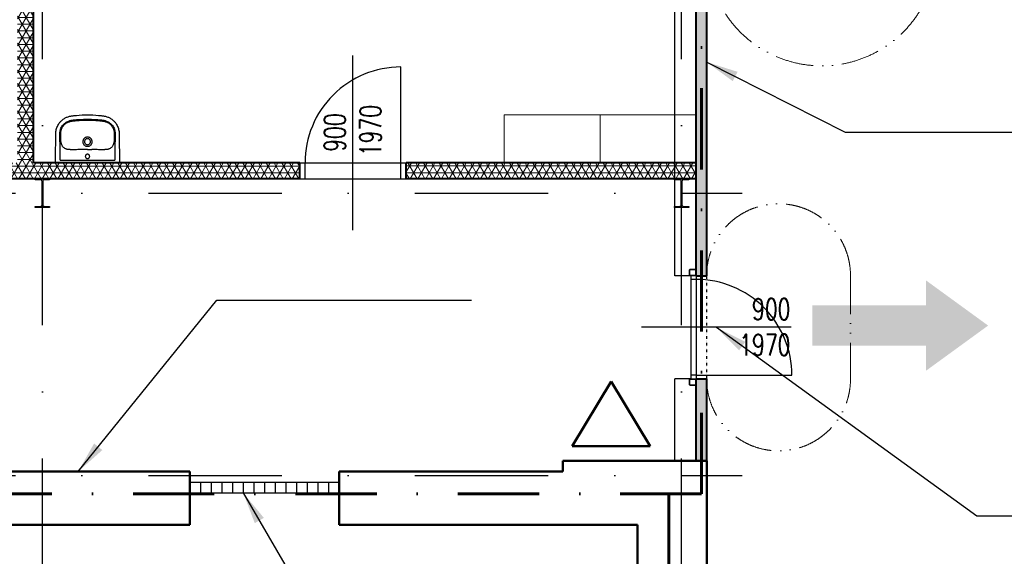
# Model space of a CAD drawing. Header units: millimetres. Extents: x 2886542 to 7567581, y -792623 to 134766.
# Tile 107 of 256: x 3815165 to 3824407, y -193083 to -188043. Entities that reach past the tile are written whole.
import ezdxf

# ---------------------------------------------------------------- set-up
doc = ezdxf.new("R2010")
doc.units = ezdxf.units.MM
for name, pattern in [('ACAD_ISO04W100', [30, 24, -3, 0, -3]), ('ACAD_ISO12W100', [21, 12, -3, 0, -3, 0, -3]), ('DASHDOT', [1, 0.5, -0.25, 0, -0.25]), ('DASHDOTX2', [50.8, 25.4, -12.7, 0, -12.7]), ('DIVIDE', [1.25, 0.5, -0.25, 0, -0.25, 0, -0.25])]:
    doc.linetypes.add(name, pattern=pattern)
for name, color, linetype in [('IN_C_CERCHOVANA', 7, 'DIVIDE'), ('IN_C_OSA', 6, 'DASHDOT'), ('IN_NS_TENKA', 20, 'Continuous'), ('IN_NS_VYPLNE OTVORU', 16, 'Continuous'), ('IN_TEXT', 7, 'Continuous'), ('IN_VYPLNE OTVORU', 151, 'Continuous'), ('požárničina', 10, 'Continuous'), ('Sloupy', 7, 'Continuous')]:
    doc.layers.add(name, color=color, linetype=linetype)
for name, color, linetype, lineweight in [('IN_C_TLUSTA', 5, 'Continuous', 50), ('IN_NS_TLUSTA', 1, 'Continuous', 40), ('IN_SLOUPY', 134, 'Continuous', 30), ('IN_SRAFY', 8, 'Continuous', 9), ('IN_STAFAGE', 8, 'Continuous', 9)]:
    doc.layers.add(name, color=color, linetype=linetype, lineweight=lineweight)
doc.styles.add('KOTY', font='SIMPLEX.SHX', dxfattribs={"width": 0.7})
doc.styles.add('ROMANT', font='romant')
doc.dimstyles.new('úhlová', dxfattribs={"dimscale": 0.2, "dimtxt": 2.5, "dimasz": 1.5, "dimexe": 0, "dimexo": 3, "dimgap": 1, "dimtad": 1, "dimdec": 0, "dimzin": 0, "dimdsep": 46, "dimtxsty": 'ROMANT', "dimcen": 5, "dimclrd": 256, "dimclre": 256, "dimclrt": 7, "dimadec": 1, "dimazin": 0, "dimtfac": 1, "dimtdec": 0, "dimtix": 1, "dimtmove": 2, "dimatfit": 3, "dimfxl": 0, "dimtvp": 2, "dimtolj": 1, "dimtzin": 0, "dimarcsym": 0})

msp = doc.modelspace()

# ---------------------------------------------------------------- hatches: boundary and pattern name
at = {"layer": 'IN_SRAFY'}
h = msp.add_hatch(dxfattribs=at)
h.set_pattern_fill('NET3', color=250, scale=20)
h.set_pattern_definition([(0, (3477533.07, -194689.51), (0, 63.5), []), (60, (3477533.07, -194689.51), (-54.992613, 31.75), []), (120, (3477533.07, -194689.51), (-54.992613, -31.75), [])])
h.paths.add_polyline_path([(3815293.5, -183187.1), (3815143.5, -183187.1), (3815143.5, -189387.1), (3814143.5, -189387.1), (3814143.5, -189537.1), (3817793.5, -189537.1), (3817793.5, -189387.1), (3815293.5, -189387.1)])
h = msp.add_hatch(dxfattribs=at)
h.set_pattern_fill('HONEY', color=250, scale=15)
h.set_pattern_definition([(0, (3472093.075, -198999.51), (71.4375, 41.2444597), [47.625, -95.25]), (120, (3472093.075, -198999.51), (-71.4375, 41.24446), [47.625, -95.25]), (60, (3472093.075, -198999.51), (2e-07, 82.4889196), [-95.25, 47.625])])
h.paths.add_polyline_path([(3821513.5, -190447.1), (3821613.5, -190447.1), (3821613.5, -187397.1), (3821513.5, -187397.1)])
h.paths.add_polyline_path([(3821613.5, -191417.1), (3821513.5, -191417.1), (3821513.5, -192187.1), (3821613.5, -192187.1)])
h = msp.add_hatch(dxfattribs=at)
h.set_pattern_fill('NET3', color=250, scale=20)
h.set_pattern_definition([(0, (3483078.07, -198814.71), (0, 63.5), []), (60, (3483078.07, -198814.71), (-54.992613, 31.75), []), (120, (3483078.07, -198814.71), (-54.992613, -31.75), [])])
h.paths.add_polyline_path([(3818793.5, -189537.1), (3821513.5, -189537.1), (3821513.5, -189387.1), (3818793.5, -189387.1)])
at = {"layer": 'požárničina', "linetype": 'ACAD_ISO04W100', "lineweight": 50, "ltscale": 50, "extrusion": (0, 0, -1)}
h = msp.add_hatch(color=256, dxfattribs=at)
h.paths.add_polyline_path([(-3823670.8, -190726), (-3822605.8, -190726), (-3822605.8, -191105.6), (-3823670.8, -191105.6)])
h.paths.add_polyline_path([(-3823670.8, -190490.4), (-3823670.8, -190726), (-3823670.8, -191105.6), (-3823670.8, -191341.1), (-3824255.3, -190915.8)])

# ---------------------------------------------------------------- linework, layer by layer
at = {"color": 250}
for p, q in [((3815545.6, -189363.3), (3815545.6, -189232.4)), ((3815556.4, -189232.4), (3815556.4, -189232.4)), ((3815637.8, -189263.8), (3815637.8, -189263.8)), ((3815965.3, -189263.8), (3815965.3, -189263.8)), ((3816057.5, -189232.4), (3816057.5, -189363.3)), ((3815545.6, -189363.3), (3816057.5, -189363.3)), ((3816088.7, -189387.1), (3815514.3, -189387.1))]:
    msp.add_line(p, q, dxfattribs=at)
for centre, radius, start, end in [((3815756.5, -189180.3), 213.6, 182.2856, 183.99223), ((3812629.3, -189398.5), 2921.3, 3.53367, 3.99223), ((3815652.2, -189184.7), 100.7, 182.34596, 185.77869), ((3815631, -189186.8), 79.3, 185.77869, 201.78509), ((3815618.8, -189191.7), 66.2, 201.78509, 213.21716), ((3815800.8, -189188.8), 43.2, 180.03382, 192.5663), ((3815780.8, -197842), 8579.1, 89.8615, 90.12365), ((3815820.2, -181556.8), 7706.2, 269.8615, 270.15334), ((3815802.3, -189188.8), 43.2, 347.42167, 359.97821), ((3815979.1, -189189), 72, 327.24647, 337.75128), ((3815976.3, -189187.9), 75, 337.75128, 354.68493), ((3815913.7, -189182), 137.9, 354.68493, 357.19041), ((3818240.6, -189350.3), 2186.5, 175.93072, 176.54338), ((3815864.2, -189181.2), 195.9, 355.93072, 357.79145)]:
    msp.add_arc(centre, radius, start, end, dxfattribs=at)
for points, degree, knots in [([(3815501.7, -189363.3), (3815501.8, -189337.1), (3815502.2, -189283.6), (3815503.1, -189214.7), (3815503.9, -189166.6), (3815504.5, -189138.5), (3815504.8, -189123.4), (3815505, -189110.6), (3815505.2, -189103.9), (3815505.5, -189098.4), (3815506.8, -189082.2), (3815513.1, -189053.8), (3815530.4, -189020.9), (3815551.6, -188995.8), (3815573.6, -188977.2), (3815598.4, -188962.4), (3815620.3, -188953.7), (3815638.1, -188949), (3815649.5, -188947), (3815659.4, -188945.7), (3815667.8, -188944.8), (3815681, -188943.3), (3815725.6, -188938.9), (3815767.4, -188937.1), (3815801.5, -188937.1)], 3, [624.329372, 624.329372, 624.329372, 624.329372, 702.954481, 784.872453, 830.951627, 847.339519, 869.099473, 876.286618, 885.594721, 889.203185, 893.06913, 934.29152, 975.506743, 1003.663293, 1032.591568, 1061.523462, 1090.200355, 1103.007356, 1116.545068, 1124.93032, 1133.080278, 1141.824147, 1164.862029, 1267.315864, 1267.315864, 1267.315864, 1267.315864]), ([(3815543.1, -189188.8), (3815543, -189186.8), (3815542.9, -189182.6), (3815543, -189177.6), (3815542.9, -189170.9), (3815542.8, -189164.4), (3815542.8, -189152.2), (3815542.7, -189141.6), (3815542.7, -189131.4), (3815542.7, -189125.1), (3815542.7, -189118.3), (3815542.8, -189111.6), (3815542.9, -189105.2), (3815543.2, -189098.8), (3815544.2, -189089.5), (3815546.6, -189076.8), (3815552.1, -189060.9), (3815560.9, -189044.6), (3815572.5, -189029.5), (3815590.1, -189012.9), (3815610.2, -189000.3), (3815629.5, -188992.9), (3815640.4, -188989.8), (3815647.9, -188988.3), (3815654.2, -188987.3), (3815665.7, -188985.8), (3815688.9, -188983.2), (3815735.7, -188979.2), (3815775.5, -188977.8), (3815801.5, -188977.8)], 3, [175.048841, 175.048841, 175.048841, 175.048841, 180.891155, 187.66553, 190.097243, 200.971297, 207.107662, 226.924402, 232.691241, 237.690518, 245.872119, 253.117634, 257.691167, 265.085682, 272.24233, 285.758915, 303.884333, 322.571574, 341.132044, 360.794246, 394.866598, 411.87741, 422.527365, 428.832371, 434.893076, 441.844009, 463.483086, 504.881463, 582.882709, 582.882709, 582.882709, 582.882709]), ([(3815551.6, -189188.8), (3815551.6, -189187), (3815551.5, -189183.7), (3815551.5, -189178.7), (3815551.5, -189170.8), (3815551.4, -189162.3), (3815551.4, -189151.9), (3815551.3, -189143), (3815551.3, -189130.2), (3815551.3, -189117.9), (3815551.3, -189106.8), (3815551.6, -189099.4), (3815552.5, -189091.2), (3815554.6, -189079.4), (3815559.7, -189064.4), (3815568.1, -189048.8), (3815579.1, -189034.7), (3815595.7, -189019.1), (3815612.9, -189008.5), (3815627.7, -189002.4), (3815636, -188999.6), (3815642.9, -188997.7), (3815650, -188996.3), (3815656.1, -188995.4), (3815663.6, -188994.5), (3815673.2, -188993.4), (3815693.7, -188991.2), (3815736.6, -188987.6), (3815775.7, -188986.3), (3815801.5, -188986.3)], 3, [979.515725, 979.515725, 979.515725, 979.515725, 984.998793, 989.193783, 994.506217, 1008.836262, 1014.564091, 1025.67181, 1035.775102, 1052.873813, 1062.576161, 1068.957794, 1075.078432, 1087.407323, 1104.896786, 1122.232394, 1140.496235, 1158.413781, 1190.38659, 1200.50569, 1206.374096, 1216.605643, 1222.213255, 1228.037047, 1234.961214, 1245.092548, 1256.793198, 1296.845648, 1374.248337, 1374.248337, 1374.248337, 1374.248337]), ([(3815801.5, -188937.1), (3815835.7, -188937.1), (3815877.5, -188938.9), (3815922.1, -188943.3), (3815935.3, -188944.8), (3815943.7, -188945.7), (3815953.6, -188947), (3815965, -188949), (3815982.7, -188953.7), (3816004.7, -188962.4), (3816029.5, -188977.2), (3816051.4, -188995.8), (3816072.6, -189020.9), (3816090, -189053.8), (3816096.3, -189082.2), (3816097.6, -189098.4), (3816097.9, -189103.9), (3816098.1, -189110.6), (3816098.3, -189123.4), (3816098.6, -189138.5), (3816099.1, -189166.6), (3816099.9, -189214.7), (3816100.8, -189283.6), (3816101, -189337.1), (3816101.4, -189363.3)], 3, [-642.986491, -642.986491, -642.986491, -642.986491, -540.532657, -517.494775, -508.750906, -500.600948, -492.215696, -478.677984, -465.870983, -437.194089, -408.262196, -379.333921, -351.177371, -309.962147, -268.739757, -264.873812, -261.265349, -251.957246, -244.770101, -223.010147, -206.622255, -160.54308, -78.625109, 0, 0, 0, 0]), ([(3815801.5, -188977.8), (3815827.5, -188977.8), (3815867.3, -188979.2), (3815914.2, -188983.2), (3815937.4, -188985.8), (3815948.8, -188987.3), (3815955.2, -188988.3), (3815962.7, -188989.8), (3815973.6, -188992.9), (3815992.8, -189000.3), (3816013, -189012.9), (3816030.5, -189029.5), (3816042.2, -189044.6), (3816051, -189060.9), (3816056.4, -189076.8), (3816058.9, -189089.5), (3816059.8, -189098.8), (3816060.2, -189105.2), (3816060.3, -189111.6), (3816060.3, -189118.3), (3816060.4, -189125.1), (3816060.4, -189131.4), (3816060.3, -189141.6), (3816060.3, -189152.2), (3816060.2, -189164.4), (3816060.1, -189170.9), (3816060.1, -189177.6), (3816060.1, -189182.6), (3816060.1, -189186.8), (3816060, -189188.8)], 3, [582.882709, 582.882709, 582.882709, 582.882709, 660.883955, 702.282331, 723.921408, 730.872341, 736.933047, 743.238052, 753.888008, 770.898819, 804.971172, 824.633373, 843.193843, 861.881084, 880.006503, 893.523087, 900.679736, 908.07425, 912.647783, 919.893298, 928.074899, 933.074176, 938.841015, 958.657755, 964.79412, 975.668174, 978.099887, 984.874262, 990.716576, 990.716576, 990.716576, 990.716576]), ([(3815801.5, -188986.3), (3815827.3, -188986.3), (3815866.5, -188987.6), (3815909.4, -188991.2), (3815929.9, -188993.4), (3815939.4, -188994.5), (3815947, -188995.4), (3815953.1, -188996.3), (3815960.1, -188997.7), (3815967.1, -188999.6), (3815975.4, -189002.4), (3815990.2, -189008.5), (3816007.4, -189019.1), (3816024, -189034.7), (3816034.9, -189048.8), (3816043.4, -189064.4), (3816048.4, -189079.4), (3816050.6, -189091.2), (3816051.4, -189099.4), (3816051.8, -189106.8), (3816051.8, -189117.9), (3816051.8, -189130.2), (3816051.7, -189143), (3816051.7, -189151.9), (3816051.7, -189162.3), (3816051.6, -189170.8), (3816051.6, -189178.7), (3816051.6, -189183.7), (3816051.5, -189187), (3816051.4, -189188.8)], 3, [0, 0, 0, 0, 77.402688, 117.455139, 129.155789, 139.287123, 146.21129, 152.035082, 157.642694, 167.874241, 173.742647, 183.861746, 215.834556, 233.752102, 252.015943, 269.351551, 286.841014, 299.169905, 305.290543, 311.672176, 321.374524, 338.473235, 348.576526, 359.684246, 365.412075, 379.74212, 385.054554, 389.249544, 394.732611, 394.732611, 394.732611, 394.732611]), ([(3815801.5, -189145.3), (3815795.7, -189145.3), (3815787.1, -189147), (3815776.9, -189152.5), (3815767.9, -189159.8), (3815761.5, -189169.4), (3815758.1, -189180.3), (3815757.6, -189185.9), (3815757.6, -189188.8)], 3, [-68.665418, -68.665418, -68.665418, -68.665418, -51.296816, -42.590342, -34.181869, -16.861064, -8.510528, 0, 0, 0, 0]), ([(3815801.5, -189160.5), (3815799.6, -189160.5), (3815795.8, -189160.9), (3815790.5, -189162.5), (3815785.5, -189165.1), (3815781.2, -189168.6), (3815777.6, -189172.9), (3815774.1, -189179.4), (3815772.9, -189185.1), (3815772.9, -189188.8)], 3, [0, 0, 0, 0, 5.771404, 11.358994, 16.760694, 22.424371, 27.849839, 33.48032, 44.736035, 44.736035, 44.736035, 44.736035]), ([(3815845.5, -189188.8), (3815845.5, -189185.9), (3815844.9, -189180.3), (3815841.6, -189169.4), (3815835.1, -189159.8), (3815826.2, -189152.5), (3815816, -189147), (3815807.3, -189145.3), (3815801.5, -189145.3)], 3, [137.337116, 137.337116, 137.337116, 137.337116, 145.847644, 154.19818, 171.518985, 179.927458, 188.633932, 206.002534, 206.002534, 206.002534, 206.002534]), ([(3815830.2, -189188.8), (3815830.2, -189185.1), (3815829, -189179.4), (3815825.4, -189172.9), (3815821.8, -189168.6), (3815817.5, -189165.1), (3815812.6, -189162.5), (3815807.2, -189160.9), (3815803.5, -189160.5), (3815801.5, -189160.5)], 3, [134.075503, 134.075503, 134.075503, 134.075503, 145.331218, 150.961699, 156.387167, 162.050844, 167.452544, 173.040134, 178.811538, 178.811538, 178.811538, 178.811538]), ([(3815637.8, -189263.8), (3815635.1, -189263.7), (3815630, -189263.4), (3815621.3, -189262.6), (3815612.3, -189261.4), (3815602.9, -189259.1), (3815594, -189255.4), (3815585.2, -189250.3), (3815576.8, -189243.9), (3815569.4, -189236.4), (3815565.3, -189230.8), (3815563.4, -189228)], 3, [850.913163, 850.913163, 850.913163, 850.913163, 858.963388, 866.231581, 877.085686, 886.260054, 895.260314, 905.875022, 916.564351, 927.072225, 937.310546, 937.310546, 937.310546, 937.310546]), ([(3815762.3, -189263), (3815749.9, -189263), (3815733.2, -189263.1), (3815707.1, -189263.6), (3815688.6, -189264.2), (3815668.9, -189264.5), (3815655.9, -189264.5), (3815645.3, -189264.2), (3815640.2, -189264), (3815637.8, -189263.8)], 3, [726.376125, 726.376125, 726.376125, 726.376125, 763.622224, 776.430836, 804.676477, 819.055623, 835.490807, 843.719456, 850.904433, 850.904433, 850.904433, 850.904433]), ([(3815758.6, -189198.2), (3815759.7, -189202.9), (3815763.5, -189212.1), (3815773.4, -189223.3), (3815784.4, -189229.4), (3815794.1, -189231.8), (3815799.1, -189232.3), (3815801.5, -189232.3)], 3, [9.459226, 9.459226, 9.459226, 9.459226, 24.117237, 38.862114, 53.669389, 61.303478, 68.668558, 68.668558, 68.668558, 68.668558]), ([(3815772.9, -189188.8), (3815772.9, -189190.7), (3815773.3, -189194.4), (3815775, -189199.8), (3815777.7, -189204.7), (3815781.2, -189208.9), (3815785.5, -189212.4), (3815792.1, -189216), (3815797.8, -189217.1), (3815801.5, -189217.1)], 3, [44.736035, 44.736035, 44.736035, 44.736035, 50.403646, 55.91951, 61.571197, 67.020032, 72.442686, 78.078755, 89.405769, 89.405769, 89.405769, 89.405769]), ([(3815801.5, -189217.1), (3815805.3, -189217.1), (3815811, -189216), (3815817.6, -189212.4), (3815821.9, -189208.9), (3815825.4, -189204.7), (3815828.1, -189199.8), (3815829.8, -189194.4), (3815830.1, -189190.7), (3815830.2, -189188.8)], 3, [89.405769, 89.405769, 89.405769, 89.405769, 100.732783, 106.368852, 111.791506, 117.240341, 122.892028, 128.407892, 134.075503, 134.075503, 134.075503, 134.075503]), ([(3815801.5, -189232.3), (3815804, -189232.3), (3815809, -189231.8), (3815818.7, -189229.4), (3815829.7, -189223.3), (3815839.6, -189212.1), (3815843.4, -189202.9), (3815844.5, -189198.2)], 3, [68.668558, 68.668558, 68.668558, 68.668558, 76.033638, 83.667727, 98.475003, 113.219879, 127.877891, 127.877891, 127.877891, 127.877891]), ([(3815965.3, -189263.8), (3815962.9, -189264), (3815957.8, -189264.2), (3815947.2, -189264.5), (3815934.1, -189264.5), (3815914.5, -189264.2), (3815896, -189263.6), (3815869.9, -189263.1), (3815853.2, -189262.9), (3815840.8, -189263)], 3, [523.343903, 523.343903, 523.343903, 523.343903, 530.528881, 538.757529, 555.192714, 569.57186, 597.8175, 610.626113, 647.872212, 647.872212, 647.872212, 647.872212]), ([(3816039.7, -189228), (3816037.8, -189230.8), (3816033.7, -189236.4), (3816026.3, -189243.9), (3816017.9, -189250.3), (3816009.1, -189255.4), (3816000.2, -189259.1), (3815990.8, -189261.4), (3815981.8, -189262.6), (3815973.1, -189263.4), (3815968, -189263.7), (3815965.3, -189263.8)], 3, [436.937791, 436.937791, 436.937791, 436.937791, 447.176112, 457.683986, 468.373315, 478.988023, 487.988283, 497.162651, 508.016755, 515.284948, 523.335174, 523.335174, 523.335174, 523.335174]), ([(3815501.7, -189387.1), (3815501.5, -189387.1), (3815501.6, -189371.7), (3815501.7, -189363.3)], 1, [600.373143, 600.373143, 600.51024, 615.933195, 624.329372, 624.329372]), ([(3815801.5, -189306.9), (3815798.9, -189306.9), (3815793.5, -189307.9), (3815786.7, -189312.4), (3815782.1, -189319.2), (3815780.5, -189327.2), (3815782, -189335.2), (3815786.6, -189341.9), (3815793.5, -189346.4), (3815798.8, -189347.5), (3815801.5, -189347.5)], 3, [0, 0, 0, 0, 8.041153, 16.003729, 24.145465, 32.059, 40.064065, 48.100306, 56.065262, 64.20975, 64.20975, 64.20975, 64.20975]), ([(3815801.5, -189347.5), (3815804.3, -189347.5), (3815809.6, -189346.4), (3815816.5, -189341.9), (3815821, -189335.2), (3815822.6, -189327.2), (3815821, -189319.2), (3815816.4, -189312.4), (3815809.6, -189307.9), (3815804.2, -189306.9), (3815801.5, -189306.9)], 3, [64.20975, 64.20975, 64.20975, 64.20975, 72.354238, 80.319194, 88.355435, 96.3605, 104.274035, 112.415771, 120.378347, 128.4195, 128.4195, 128.4195, 128.4195]), ([(3816101.4, -189363.3), (3816101.5, -189371.7), (3816101.5, -189387.1), (3816101.4, -189387.1)], 1, [0, 0, 8.396177, 23.819133, 23.95623, 23.95623])]:
    msp.add_open_spline(points, degree=degree, knots=knots, dxfattribs=at)
for points, degree in [([(3815545.6, -189232.4), (3815545.6, -189231.4), (3815545.6, -189229.6), (3815545.4, -189226.8), (3815545.3, -189224), (3815545.1, -189221.2), (3815545, -189219.4), (3815545, -189218.5)], 3), ([(3816058.1, -189218.5), (3816058, -189219.4), (3816057.9, -189221.2), (3816057.8, -189224), (3816057.6, -189226.8), (3816057.5, -189229.6), (3816057.5, -189231.4), (3816057.5, -189232.4)], 3), ([(3815514.3, -189387.1), (3815510.9, -189387.1), (3815507.5, -189387.1), (3815501, -189387.1), (3815501.3, -189387.1), (3815501.7, -189387.1)], 5), ([(3816101.4, -189387.1), (3816101.8, -189387.1), (3816102.1, -189387.1), (3816095.6, -189387.1), (3816092.2, -189387.1), (3816088.7, -189387.1)], 5)]:
    msp.add_open_spline(points, degree=degree, dxfattribs=at)
at = {"layer": 'IN_C_CERCHOVANA', "color": 250, "ltscale": 50}
msp.add_line((3821613.5, -191417.1), (3821613.5, -190447.1), dxfattribs=at)
at = {"layer": 'IN_C_OSA', "color": 250, "ltscale": 2500}
for p, q in [((3815378.5, -205913.2), (3815378.5, -180644.4)), ((3821378.5, -205913.2), (3821378.5, -180644.4)), ((3761372.6, -189672.1), (3821945.8, -189672.1)), ((3761372.6, -192322.1), (3821945.8, -192322.1))]:
    msp.add_line(p, q, dxfattribs=at)
at = {"layer": 'IN_C_TLUSTA', "color": 250}
for p, q in [((3820263.5, -192287.1), (3820263.5, -192187.1)), ((3820263.5, -192187.1), (3821613.5, -192187.1)), ((3821613.5, -193687.1), (3821613.5, -192187.1)), ((3814663.5, -192287.1), (3816763.5, -192287.1)), ((3816763.5, -192787.1), (3816763.5, -192287.1)), ((3818163.5, -192787.1), (3818163.5, -192287.1)), ((3818163.5, -192287.1), (3820263.5, -192287.1)), ((3813963.5, -192787.1), (3816763.5, -192787.1)), ((3818163.5, -192787.1), (3820963.5, -192787.1)), ((3820963.5, -195437.1), (3820963.5, -192787.1))]:
    msp.add_line(p, q, dxfattribs=at)
at = {"layer": 'IN_NS_TENKA', "color": 250}
for p, q in [((3821313.5, -190447.1), (3821313.5, -183387.1)), ((3821463.5, -190447.1), (3821313.5, -190447.1)), ((3821313.5, -192187.1), (3821313.5, -191417.1)), ((3821463.5, -191417.1), (3821313.5, -191417.1))]:
    msp.add_line(p, q, dxfattribs=at)
at = {"layer": 'IN_NS_TLUSTA', "color": 250}
for p, q in [((3815293.5, -189387.1), (3815293.5, -183187.1)), ((3821513.5, -190447.1), (3821513.5, -187397.1)), ((3821613.5, -190447.1), (3821613.5, -187397.1)), ((3817793.5, -189387.1), (3815293.5, -189387.1)), ((3817793.5, -189537.1), (3817793.5, -189387.1)), ((3821513.5, -189387.1), (3818793.5, -189387.1)), ((3818793.5, -189537.1), (3818793.5, -189387.1)), ((3817793.5, -189537.1), (3814143.5, -189537.1)), ((3821513.5, -189537.1), (3818793.5, -189537.1)), ((3821513.5, -190447.1), (3821613.5, -190447.1)), ((3821513.5, -192187.1), (3821513.5, -191417.1)), ((3821513.5, -191417.1), (3821613.5, -191417.1)), ((3821613.5, -192187.1), (3821613.5, -191417.1))]:
    msp.add_line(p, q, dxfattribs=at)
at = {"layer": 'IN_NS_VYPLNE OTVORU', "color": 250}
for p, q in [((3817793.5, -189387.1), (3818793.5, -189387.1)), ((3817843.5, -189537.1), (3817843.5, -189387.1)), ((3818743.5, -189537.1), (3818743.5, -189387.1)), ((3817793.5, -189537.1), (3818793.5, -189537.1)), ((3821463.5, -190441.1), (3821463.5, -191423.1)), ((3821513.5, -190441.1), (3821513.5, -191423.1)), ((3821513.5, -190482.1), (3821463.5, -190482.1)), ((3821513.5, -191382.1), (3821463.5, -191382.1))]:
    msp.add_line(p, q, dxfattribs=at)
for points in [[(3818743.5, -189387.1), (3818743.5, -188487.1, 0.414214), (3817843.5, -189387.1)], [(3821513.5, -191382.1), (3822413.5, -191382.1, 0.414214), (3821513.5, -190482.1)]]:
    msp.add_lwpolyline(points, format="xyb", dxfattribs=at)
at = {"layer": 'IN_SLOUPY', "color": 250}
for points in [[(3815375.2, -189781.9), (3815375.2, -189562.3, 0.414214), (3815360.2, -189547.3), (3815311, -189547.3), (3815311, -189537.1), (3815446, -189537.1), (3815446, -189547.3), (3815396.8, -189547.3, 0.414214), (3815381.8, -189562.3), (3815381.8, -189781.9, 0.414214), (3815396.8, -189796.9), (3815446, -189796.9), (3815446, -189807.1), (3815311, -189807.1), (3815311, -189796.9), (3815360.2, -189796.9, 0.414214)], [(3821375.2, -189781.9), (3821375.2, -189562.3, 0.414214), (3821360.2, -189547.3), (3821311, -189547.3), (3821311, -189537.1), (3821446, -189537.1), (3821446, -189547.3), (3821396.8, -189547.3, 0.414214), (3821381.8, -189562.3), (3821381.8, -189781.9, 0.414214), (3821396.8, -189796.9), (3821446, -189796.9), (3821446, -189807.1), (3821311, -189807.1), (3821311, -189796.9), (3821360.2, -189796.9, 0.414214)]]:
    msp.add_lwpolyline(points, format="xyb", close=True, dxfattribs=at)
at = {"layer": 'IN_STAFAGE', "color": 250, "ltscale": 10}
for points in [[(3820613.5, -189387.1), (3820613.5, -188937.1), (3819713.5, -188937.1), (3819713.5, -189387.1)], [(3821513.5, -189387.1), (3821513.5, -188937.1), (3820613.5, -188937.1), (3820613.5, -189387.1)]]:
    msp.add_lwpolyline(points, close=True, dxfattribs=at)
at = {"layer": 'IN_TEXT', "color": 250, "linetype": 'ByBlock'}
for p, q in [((3818293.5, -190019.5), (3818293.5, -188378.8)), ((3822407.8, -190932.1), (3821000.8, -190932.1))]:
    msp.add_line(p, q, dxfattribs=at)
at = {"layer": 'IN_VYPLNE OTVORU', "color": 250}
for p, q in [((3816763.5, -192387.1), (3818163.5, -192387.1)), ((3816863.5, -192387.1), (3816863.5, -192487.1)), ((3816963.5, -192387.1), (3816963.5, -192487.1)), ((3817063.5, -192387.1), (3817063.5, -192487.1)), ((3817163.5, -192387.1), (3817163.5, -192487.1)), ((3817263.5, -192387.1), (3817263.5, -192487.1)), ((3817363.5, -192387.1), (3817363.5, -192487.1)), ((3817463.5, -192387.1), (3817463.5, -192487.1)), ((3817563.5, -192387.1), (3817563.5, -192487.1)), ((3817663.5, -192387.1), (3817663.5, -192487.1)), ((3817763.5, -192387.1), (3817763.5, -192487.1)), ((3817863.5, -192387.1), (3817863.5, -192487.1)), ((3817963.5, -192387.1), (3817963.5, -192487.1)), ((3818063.5, -192387.1), (3818063.5, -192487.1)), ((3816763.5, -192487.1), (3818163.5, -192487.1))]:
    msp.add_line(p, q, dxfattribs=at)
at = {"layer": 'požárničina', "linetype": 'DASHDOTX2', "lineweight": 60, "ltscale": 30}
for p, q in [((3821564.4, -192496.9), (3821564.4, -183136.9)), ((3821564.4, -192496.9), (3813682.4, -192496.9)), ((3821259.7, -192496.9), (3821259.7, -202793.6))]:
    msp.add_line(p, q, dxfattribs=at)
at = {"layer": 'požárničina', "linetype": 'ACAD_ISO12W100', "lineweight": 0, "ltscale": 30}
msp.add_line((3822963.5, -190447.1), (3822963.5, -191417.1), dxfattribs=at)
at = {"layer": 'požárničina', "linetype": 'ACAD_ISO04W100', "lineweight": 50, "ltscale": 50, "extrusion": (0, 0, -1)}
for p, q in [((3820351.8, -192048.4), (3820717, -191441.5)), ((3821082.2, -192048.4), (3820717, -191441.5)), ((3820351.8, -192048.4), (3821082.2, -192048.4))]:
    msp.add_line(p, q, dxfattribs=at)
at = {"layer": 'požárničina', "linetype": 'ACAD_ISO12W100', "lineweight": 0, "ltscale": 30}
for centre, radius, start, end in [((3822693.5, -187397.1), 1080, 179.79777, 0), ((3822288.5, -190447.1), 675, 0, 180), ((3822288.5, -191417.1), 675, 180, 0)]:
    msp.add_arc(centre, radius, start, end, dxfattribs=at)
at = {"layer": 'Sloupy', "color": 250}
for points in [[(3821511.8, -190388.8), (3821513.1, -190390.8), (3821513.5, -190393.1), (3821513.5, -190441.1), (3821513.1, -190443.4), (3821511.8, -190445.3), (3821509.8, -190446.6), (3821507.5, -190447.1), (3821459.5, -190447.1), (3821457.3, -190446.6), (3821455.3, -190445.3), (3821454, -190443.4), (3821453.5, -190441.1), (3821453.5, -190393.1), (3821454, -190390.8), (3821455.3, -190388.8), (3821457.3, -190387.5), (3821459.5, -190387.1), (3821507.5, -190387.1), (3821509.8, -190387.5)], [(3821457.4, -190391), (3821458.4, -190390.3), (3821459.5, -190390.1), (3821507.5, -190390.1), (3821508.7, -190390.3), (3821509.7, -190391), (3821510.3, -190391.9), (3821510.5, -190393.1), (3821510.5, -190441.1), (3821510.3, -190442.2), (3821509.7, -190443.2), (3821508.7, -190443.8), (3821507.5, -190444.1), (3821459.5, -190444.1), (3821458.4, -190443.8), (3821457.4, -190443.2), (3821456.8, -190442.2), (3821456.5, -190441.1), (3821456.5, -190393.1), (3821456.8, -190391.9)], [(3821511.8, -191418.8), (3821513.1, -191420.8), (3821513.5, -191423.1), (3821513.5, -191471.1), (3821513.1, -191473.4), (3821511.8, -191475.3), (3821509.8, -191476.6), (3821507.5, -191477.1), (3821459.5, -191477.1), (3821457.3, -191476.6), (3821455.3, -191475.3), (3821454, -191473.4), (3821453.5, -191471.1), (3821453.5, -191423.1), (3821454, -191420.8), (3821455.3, -191418.8), (3821457.3, -191417.5), (3821459.5, -191417.1), (3821507.5, -191417.1), (3821509.8, -191417.5)], [(3821457.4, -191421), (3821458.4, -191420.3), (3821459.5, -191420.1), (3821507.5, -191420.1), (3821508.7, -191420.3), (3821509.7, -191421), (3821510.3, -191421.9), (3821510.5, -191423.1), (3821510.5, -191471.1), (3821510.3, -191472.2), (3821509.7, -191473.2), (3821508.7, -191473.8), (3821507.5, -191474.1), (3821459.5, -191474.1), (3821458.4, -191473.8), (3821457.4, -191473.2), (3821456.8, -191472.2), (3821456.5, -191471.1), (3821456.5, -191423.1), (3821456.8, -191421.9)]]:
    msp.add_lwpolyline(points, close=True, dxfattribs=at)

# ---------------------------------------------------------------- texts
at = {"layer": 'IN_TEXT', "color": 250, "linetype": 'ByBlock', "insert": (3818024, -189460.5), "char_height": 200, "width": 827.5, "attachment_point": 1, "rotation": 90, "style": 'KOTY'}
msp.add_mtext('{\\W1.29177; }900\\P{\\W0.997039; }1970', dxfattribs=at)
at = {"layer": 'IN_TEXT', "color": 250, "linetype": 'ByBlock', "insert": (3822399.7, -190662.6), "char_height": 200, "width": 827.5, "attachment_point": 3, "style": 'KOTY'}
msp.add_mtext('\\pt600;900\\P1970', dxfattribs=at)

# ---------------------------------------------------------------- leaders
at = {"layer": 'požárničina'}
for points in [[(3821613.5, -188441.1), (3822914.2, -189100.4), (3825307.5, -189100.4)], [(3815713.5, -192287.1), (3817014.2, -190677.2), (3819407.5, -190677.2)], [(3821704.3, -190932.1), (3824150.6, -192702.6), (3828343.3, -192702.6)], [(3817263.5, -192487.1), (3818199.2, -194096.1), (3820592.5, -194096.1)]]:
    msp.add_leader(points, dimstyle='úhlová', override={"dimasz": 1500, "dimgap": 1, "dimtad": 0}, dxfattribs=at)

doc.saveas('drawing.dxf')
